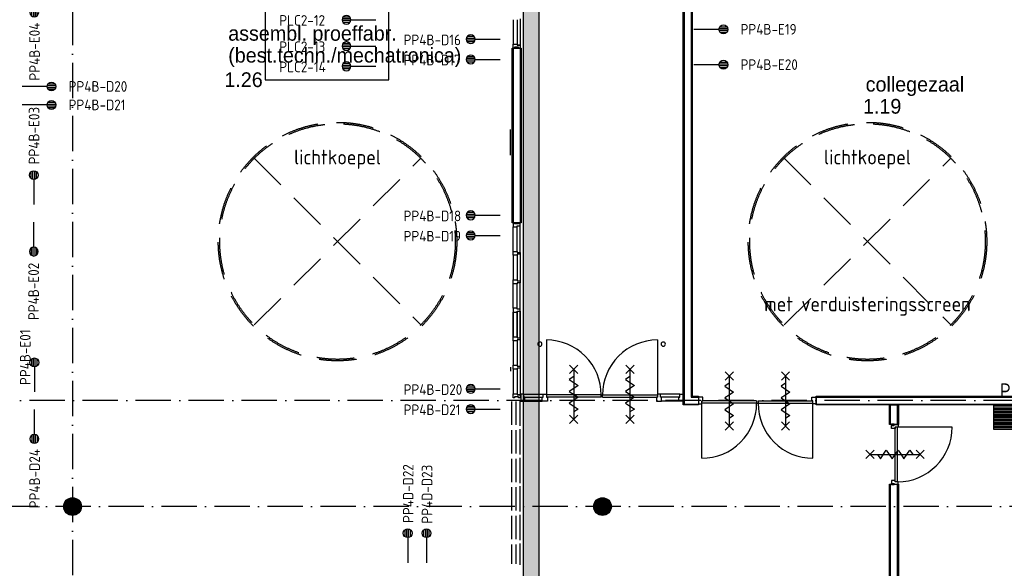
# Model space of a CAD drawing. Header units: millimetres. Extents: x 84333 to 240712, y -2244 to 84291.
# Tile 40 of 74: x 147121 to 163841, y 47727 to 57044. Entities that reach past the tile are written whole.
import ezdxf
from ezdxf.enums import TextEntityAlignment as Align

# ---------------------------------------------------------------- set-up
doc = ezdxf.new("R2010")
doc.units = ezdxf.units.MM
doc.header["$LTSCALE"] = 100
doc.linetypes.add('DASHDOT', pattern=[9, 6, -1.5, 0, -1.5])
doc.linetypes.add('HIDDEN', pattern=[9.525, 6.35, -3.175])
doc.layers.get('0').update_dxf_attribs({"linetype": 'CONTINUOUS'})
for name, color, linetype in [('AFDELING', 4, 'CONTINUOUS'), ('AL$1----_TEKST', 7, 'CONTINUOUS'), ('AL$2----_RENVOOI', 7, 'CONTINUOUS'), ('AL$7----_STRAMIEN', 1, 'DASHDOT'), ('AL22----_BINNENWAND', 7, 'CONTINUOUS'), ('AL27----_DAKEN', 7, 'CONTINUOUS'), ('AL28----_KONSTRUKTIE', 3, 'CONTINUOUS'), ('AL32----_BINNENKOZ', 7, 'CONTINUOUS'), ('AL32----_DRAAIR', 7, 'CONTINUOUS'), ('AL37----_DAKOPENING', 7, 'HIDDEN'), ('AL65----_BEVEILIGING', 7, 'CONTINUOUS'), ('ALXAA---_GEWBETON', 12, 'CONTINUOUS'), ('BOUW', 8, 'CONTINUOUS'), ('EB6441--_ATTRIB', 2, 'CONTINUOUS'), ('EL6441--_DATACOM', 3, 'CONTINUOUS'), ('KABELGGOOT1', 8, 'CONTINUOUS')]:
    doc.layers.add(name, color=color, linetype=linetype)
doc.styles.add('1_8', font='ISO', dxfattribs={"height": 1.8})
doc.styles.add('3_5', font='iso', dxfattribs={"height": 3.5})
doc.styles.add('BURO-025', font='BUROFONT.shx', dxfattribs={"height": 250})
doc.styles.add('NORATT', font='iso.shx')
doc.styles.get("Standard").update_dxf_attribs({"font": 'iso.shx'})
doc.styles.add('TECHNIC', font='technic_.ttf')

# ---------------------------------------------------------------- blocks, each defined once
blk = doc.blocks.new('ES4X2')
for p, q in [((-0.45, 1.4), (-0.45, 2.6)), ((-0.15, 1.27), (-0.15, 2.73)), ((0.15, 1.27), (0.15, 2.73)), ((0.45, 1.4), (0.45, 2.6)), ((0, 1.25), (0, -3))]:
    blk.add_line(p, q)
blk.add_circle((0, 2), 0.75)
at = {"style": '1_8', "flags": 8}
for tag, p in [('NUMMER', (1.25, 3.5)), ('CODE', (-1.25, 3.5))]:
    blk.add_attdef(tag, text='', height=1.8, rotation=90, dxfattribs=at).set_placement(p, align=Align.MIDDLE_LEFT)
blk.add_attdef('M_CODE', text='', height=1.8, dxfattribs=at).set_placement((0, 0), align=Align.MIDDLE_CENTER)
blk = doc.blocks.new('ES111261')
for p, q in [((-5, 1.75), (5, 1.75)), ((-5, 1.5), (5, 1.5)), ((-5, 1.25), (5, 1.25)), ((-5, 1), (5, 1)), ((-5, 0.75), (5, 0.75)), ((-5, 0.5), (5, 0.5)), ((-5, 0.25), (5, 0.25)), ((-5, 0), (5, 0)), ((-5, -0.25), (5, -0.25)), ((-5, -0.5), (5, -0.5)), ((-5, -0.75), (5, -0.75)), ((-5, -1), (5, -1)), ((-5, -1.25), (5, -1.25)), ((-5, -1.5), (5, -1.5)), ((-5, -1.75), (5, -1.75)), ((-5, -2), (5, -2))]:
    blk.add_line(p, q)
blk.add_lwpolyline([(-5, -2), (5, -2), (5, 2), (-5, 2)], close=True)
for tag, height, style, flags, p in [('GROEPI', 1.8, '1_8', 9, (0, 9.5)), ('GROEP', 1.8, '1_8', 8, (0, 7.5)), ('CODE', 3.5, '3_5', 8, (0, 4.5)), ('M_CODE', 1.8, '1_8', 9, (0, 0)), ('KAST', 1.8, '1_8', 9, (0, -3.5)), ('VERMOGEN', 1.8, '1_8', 9, (0, -5.5)), ('DOEL', 1.8, '1_8', 9, (0, -7.5)), ('VERMOGENI', 1.8, '1_8', 9, (0, -9.5)), ('DOELI', 1.8, '1_8', 9, (0, -11.5))]:
    blk.add_attdef(tag, text='', height=height, dxfattribs=dict(style=style, flags=flags)).set_placement(p, align=Align.MIDDLE_CENTER)
at = {"style": '1_8', "flags": 9}
blk.add_attdef('RUIMTE', text='', height=1.8, dxfattribs=at).set_placement((0, -9.5), align=Align.MIDDLE)
blk = doc.blocks.new('A$C13e6995e')
at = {"layer": 'KABELGGOOT1'}
h = blk.add_hatch(dxfattribs=at)
h.set_pattern_fill('DOTS', color=256, scale=40, style=0)
h.set_pattern_definition([(8e-14, (39793.956, 199192.7), (31.75, 63.5), [0, -63.5])])
h.paths.add_polyline_path([(71609, 68494), (71339, 68494), (71339, 38316), (71609, 38316)])
at = {"layer": 'AL$2----_RENVOOI', "color": 8, "linetype": 'Continuous'}
for centre, start, end in [((71621, 53778), 0, 180), ((71621, 53778), 180, 0), ((73716, 53778), 0, 180), ((73716, 53778), 180, 0)]:
    blk.add_arc(centre, 36, start, end, dxfattribs=at)
at = {"layer": 'AL$7----_STRAMIEN', "color": 1}
for p, q in [((152664, 52820), (49978, 52820)), ((152204, 51020), (4612, 51020))]:
    blk.add_line(p, q, dxfattribs=at)
blk.add_lwpolyline([(63685, 79257), (63685, 40820)], dxfattribs=at)
at = {"layer": 'AL22----_BINNENWAND', "color": 8}
for p, q in [((74056, 52745), (74056, 65999)), ((74206, 65999), (74206, 53005)), ((71152, 55837), (71152, 58805)), ((71152, 58805), (71302, 58805)), ((71302, 58805), (71302, 55837)), ((71302, 55837), (71152, 55837)), ((74206, 53005), (74206, 52895)), ((74206, 52895), (74316, 52895)), ((74316, 52895), (74316, 52745)), ((76313, 52895), (89145, 52895)), ((76313, 52745), (76313, 52895)), ((74316, 52745), (74056, 52745)), ((89145, 52745), (76313, 52745)), ((77560, 52412), (77560, 52745)), ((77560, 52745), (77710, 52745)), ((77710, 52745), (77710, 52412)), ((77710, 52412), (77560, 52412)), ((77560, 46095), (77560, 51398)), ((77560, 51398), (77710, 51398)), ((77710, 51398), (77710, 47907))]:
    blk.add_line(p, q, dxfattribs=at)
at = {"layer": 'AL22----_BINNENWAND', "color": 8, "linetype": 'Continuous'}
for p, q in [((74071, 65999), (74071, 52760)), ((74191, 65999), (74191, 53005)), ((71167, 58805), (71167, 55837)), ((71287, 58805), (71287, 55837)), ((74191, 53005), (74191, 52880)), ((74191, 52880), (74316, 52880)), ((76313, 52880), (89145, 52880)), ((74071, 52760), (74316, 52760)), ((76313, 52760), (89145, 52760)), ((77575, 52412), (77575, 52745)), ((77695, 52412), (77695, 52745)), ((77575, 46110), (77575, 51398)), ((77695, 47907), (77695, 51398))]:
    blk.add_line(p, q, dxfattribs=at)
at = {"layer": 'AL27----_DAKEN', "color": 8, "linetype": 'HIDDEN'}
for p, q in [((66771, 56934), (69599, 54106)), ((66771, 54106), (69599, 56934))]:
    blk.add_line(p, q, dxfattribs=at)
at = {"layer": 'AL28----_KONSTRUKTIE', "color": 8}
for centre in [(63685, 51020), (72685, 51020)]:
    blk.add_circle(centre, 150, dxfattribs=at)
at = {"layer": 'AL32----_BINNENKOZ', "color": 8}
for p, q in [((71170, 59288), (71170, 58872)), ((71233, 59288), (71233, 58872)), ((71284, 59305), (71284, 58855)), ((71170, 58805), (71170, 58872)), ((71170, 58872), (71233, 58872)), ((71233, 58872), (71233, 58855)), ((71192, 58805), (71170, 58805)), ((71259, 58821), (71192, 58821)), ((71192, 58821), (71192, 58805)), ((71284, 58855), (71233, 58855)), ((71233, 58855), (71284, 58855)), ((71259, 58805), (71259, 58821)), ((71284, 58805), (71259, 58805)), ((71284, 58855), (71284, 58805)), ((71192, 55837), (71170, 55837)), ((71170, 55837), (71170, 55770)), ((71170, 55354), (71170, 55770)), ((71170, 55354), (71170, 55770)), ((71170, 55770), (71233, 55770)), ((71192, 55821), (71192, 55837)), ((71259, 55821), (71192, 55821)), ((71233, 55770), (71233, 55787)), ((71233, 55787), (71284, 55787)), ((71233, 55354), (71233, 55770)), ((71284, 55837), (71259, 55837)), ((71259, 55837), (71259, 55821)), ((71284, 55787), (71284, 55837)), ((71284, 55337), (71284, 55787)), ((71170, 55287), (71170, 55354)), ((71170, 55354), (71233, 55354)), ((71233, 55354), (71233, 55337)), ((71170, 55287), (71170, 54870)), ((71233, 55287), (71170, 55287)), ((71170, 55287), (71170, 54870)), ((71233, 55337), (71284, 55337)), ((71284, 55304), (71233, 55304)), ((71233, 55304), (71233, 55287)), ((71233, 55287), (71233, 54870)), ((71284, 55337), (71284, 55304)), ((71284, 55304), (71284, 54853)), ((71170, 54803), (71170, 54870)), ((71170, 54870), (71233, 54870)), ((71233, 54870), (71233, 54853)), ((71233, 54853), (71284, 54853)), ((71284, 54853), (71284, 54820)), ((71170, 54387), (71170, 54803)), ((71233, 54803), (71170, 54803)), ((71170, 54387), (71170, 54803)), ((71284, 54820), (71233, 54820)), ((71233, 54820), (71233, 54803)), ((71233, 54387), (71233, 54803)), ((71284, 54370), (71284, 54820)), ((71233, 54387), (71170, 54387)), ((71170, 54387), (71170, 54320)), ((71233, 54370), (71233, 54387)), ((71284, 54370), (71233, 54370)), ((71284, 54337), (71284, 54370)), ((71170, 54320), (71170, 53903)), ((71170, 53903), (71170, 54320)), ((71170, 54320), (71170, 53903)), ((71170, 54320), (71233, 54320)), ((71170, 53903), (71170, 54320)), ((71233, 54320), (71233, 54337)), ((71233, 54337), (71284, 54337)), ((71233, 54320), (71233, 53903)), ((71233, 53903), (71233, 54320)), ((71284, 54337), (71284, 53886)), ((71284, 53886), (71284, 54337)), ((71170, 53836), (71170, 53903)), ((71170, 53903), (71233, 53903)), ((71233, 53903), (71233, 53886)), ((71233, 53886), (71284, 53886)), ((71284, 53853), (71233, 53853)), ((71233, 53853), (71233, 53836)), ((71284, 53886), (71284, 53853)), ((71284, 53853), (71284, 53403)), ((71170, 53836), (71170, 53420)), ((71233, 53836), (71170, 53836)), ((71170, 53836), (71170, 53420)), ((71233, 53836), (71233, 53420)), ((71170, 53353), (71170, 53420)), ((71170, 53420), (71233, 53420)), ((71233, 53353), (71170, 53353)), ((71170, 53352), (71170, 52936)), ((71233, 53420), (71233, 53403)), ((71233, 53403), (71284, 53403)), ((71284, 53370), (71233, 53370)), ((71233, 53370), (71233, 53353)), ((71233, 53352), (71233, 52936)), ((71284, 53403), (71284, 53370)), ((71284, 53369), (71284, 52919)), ((71170, 52869), (71170, 52936)), ((71170, 52936), (71233, 52936)), ((71192, 52869), (71170, 52869)), ((71259, 52885), (71192, 52885)), ((71192, 52885), (71192, 52869)), ((71233, 52936), (71233, 52919)), ((71284, 52919), (71233, 52919)), ((71233, 52919), (71284, 52919)), ((71259, 52869), (71259, 52885)), ((71284, 52869), (71259, 52869)), ((71284, 52919), (71284, 52869)), ((71299, 52926), (71299, 52812)), ((71349, 52926), (71299, 52926)), ((71349, 52926), (71675, 52926)), ((71349, 52875), (71349, 52926)), ((71366, 52875), (71349, 52875)), ((71366, 52875), (71658, 52875)), ((71366, 52812), (71366, 52875)), ((71658, 52812), (71658, 52875)), ((71658, 52875), (71675, 52875)), ((71675, 52926), (71731, 52926)), ((71675, 52875), (71675, 52926)), ((71675, 52926), (71731, 52926)), ((71731, 52926), (71731, 52875)), ((72661, 52915), (71731, 52915)), ((71731, 52875), (71748, 52875)), ((72661, 52875), (71731, 52875)), ((71748, 52875), (71748, 52812)), ((72661, 52875), (72661, 52915)), ((72661, 52915), (72686, 52915)), ((72686, 52875), (72686, 52915)), ((72686, 52915), (73616, 52915)), ((72686, 52875), (73616, 52875)), ((73616, 52875), (73599, 52875)), ((73599, 52875), (73599, 52812)), ((73672, 52926), (73616, 52926)), ((73616, 52926), (73616, 52875)), ((73672, 52926), (73616, 52926)), ((73999, 52926), (73672, 52926)), ((73672, 52875), (73672, 52926)), ((73689, 52875), (73672, 52875)), ((73982, 52875), (73689, 52875)), ((73689, 52812), (73689, 52875)), ((73982, 52812), (73982, 52875)), ((73982, 52875), (73999, 52875)), ((73999, 52875), (73999, 52926)), ((73999, 52926), (74049, 52926)), ((74049, 52926), (74049, 52812)), ((74389, 52877), (74316, 52877)), ((74316, 52877), (74316, 52814)), ((74389, 52814), (74389, 52877)), ((76240, 52814), (76240, 52877)), ((76240, 52877), (76313, 52877)), ((76313, 52877), (76313, 52814)), ((71145, 52407), (71145, 52802)), ((71217, 52407), (71217, 52802)), ((71284, 52390), (71284, 52819)), ((71299, 52812), (71366, 52812)), ((71366, 52812), (71658, 52812)), ((71748, 52812), (71658, 52812)), ((73599, 52812), (73689, 52812)), ((73982, 52812), (73689, 52812)), ((74049, 52812), (73982, 52812)), ((74316, 52814), (74316, 52814)), ((74316, 52814), (74316, 52763)), ((74316, 52763), (74372, 52763)), ((74316, 52763), (74372, 52763)), ((75302, 52814), (74372, 52814)), ((74372, 52763), (74372, 52814)), ((74372, 52814), (74389, 52814)), ((75302, 52774), (74372, 52774)), ((75302, 52814), (75302, 52774)), ((75302, 52774), (75327, 52774)), ((75327, 52814), (75327, 52774)), ((75327, 52814), (76257, 52814)), ((75327, 52774), (76257, 52774)), ((76257, 52814), (76240, 52814)), ((76257, 52763), (76257, 52814)), ((76313, 52763), (76257, 52763)), ((76313, 52763), (76257, 52763)), ((76313, 52814), (76313, 52814)), ((76313, 52814), (76313, 52763)), ((77635, 52420), (77591, 52420)), ((77591, 52420), (77591, 52397)), ((77591, 52345), (77591, 52397)), ((77591, 52397), (77635, 52397)), ((77654, 52345), (77591, 52345)), ((77635, 52397), (77635, 52420)), ((77635, 52397), (77635, 52412)), ((77635, 52412), (77705, 52412)), ((77654, 51440), (77654, 52370)), ((77705, 52370), (77654, 52370)), ((77654, 52370), (77654, 52345)), ((77694, 51440), (77694, 52370)), ((78624, 52370), (77694, 52370)), ((77705, 52412), (77705, 52370)), ((71145, 51922), (71145, 52317)), ((71217, 51922), (71217, 52317)), ((71284, 51905), (71284, 52334)), ((71284, 51420), (71284, 51849)), ((71145, 51437), (71145, 51832)), ((71217, 51437), (71217, 51832)), ((71145, 50952), (71145, 51347)), ((71217, 50952), (71217, 51347)), ((71284, 50935), (71284, 51364)), ((77654, 51465), (77591, 51465)), ((77591, 51465), (77591, 51413)), ((77591, 51390), (77591, 51413)), ((77591, 51413), (77635, 51413)), ((77635, 51390), (77591, 51390)), ((77635, 51413), (77635, 51390)), ((77635, 51413), (77635, 51398)), ((77635, 51398), (77705, 51398)), ((77654, 51440), (77654, 51465)), ((77705, 51440), (77654, 51440)), ((77705, 51398), (77705, 51440)), ((71145, 50467), (71145, 50862)), ((71217, 50467), (71217, 50862)), ((71284, 50450), (71284, 50879)), ((71145, 50045), (71145, 50377)), ((71217, 50045), (71217, 50377)), ((71284, 50028), (71284, 50394))]:
    blk.add_line(p, q, dxfattribs=at)
blk.add_arc((77694, 52370), 930, 270, 0, dxfattribs=at)
at = {"layer": 'AL32----_DRAAIR', "color": 8}
for p, q in [((71731, 53849), (71731, 52915)), ((73616, 53849), (73616, 52915)), ((74372, 51840), (74372, 52774)), ((76257, 51840), (76257, 52774))]:
    blk.add_line(p, q, dxfattribs=at)
for centre, start, end in [((71731, 52918), 359.7902, 89.9639), ((73617, 52918), 90.0361, 180.2098), ((74371, 52771), 270.0361, 0.2098), ((76258, 52771), 179.7902, 269.9639)]:
    blk.add_arc(centre, 931, start, end, dxfattribs=at)
at = {"layer": 'AL37----_DAKOPENING', "color": 8, "linetype": 'HIDDEN'}
for p, q in [((66771, 54106), (69599, 56934)), ((66771, 56934), (69599, 54106)), ((75771, 54106), (78599, 56934)), ((75771, 56934), (78599, 54106))]:
    blk.add_line(p, q, dxfattribs=at)
at = {"layer": 'AL37----_DAKOPENING', "color": 8}
for centre, radius in [((68185, 55520), 2025), ((68185, 55520), 2000), ((77185, 55520), 2025), ((77185, 55520), 2000)]:
    blk.add_circle(centre, radius, dxfattribs=at)
at = {"layer": 'AL65----_BEVEILIGING', "color": 8, "linetype": 'Continuous'}
for points in [[(72126, 53421), (72266, 53281)], [(72266, 53421), (72126, 53281)], [(72196, 53351), (72196, 52501)], [(73081, 53421), (73221, 53281)], [(73221, 53421), (73081, 53281)], [(73151, 53351), (73151, 52501)], [(72196, 53226), (72121, 53176), (72271, 53076), (72196, 53026)], [(73151, 53226), (73076, 53176), (73226, 53076), (73151, 53026)], [(74767, 53309), (74907, 53169)], [(74907, 53309), (74767, 53169)], [(74837, 53239), (74837, 52389)], [(75722, 53309), (75862, 53169)], [(75862, 53309), (75722, 53169)], [(75792, 53239), (75792, 52389)], [(72196, 53026), (72121, 52976), (72271, 52876), (72196, 52826)], [(73151, 53026), (73076, 52976), (73226, 52876), (73151, 52826)], [(74837, 53114), (74762, 53064), (74912, 52964), (74837, 52914)], [(75792, 53114), (75717, 53064), (75867, 52964), (75792, 52914)], [(74837, 52914), (74762, 52864), (74912, 52764), (74837, 52714)], [(75792, 52914), (75717, 52864), (75867, 52764), (75792, 52714)], [(72196, 52826), (72121, 52776), (72271, 52676), (72196, 52626)], [(73151, 52826), (73076, 52776), (73226, 52676), (73151, 52626)], [(74837, 52714), (74762, 52664), (74912, 52564), (74837, 52514)], [(75792, 52714), (75717, 52664), (75867, 52564), (75792, 52514)], [(72126, 52571), (72266, 52431)], [(72266, 52571), (72126, 52431)], [(73081, 52571), (73221, 52431)], [(73221, 52571), (73081, 52431)], [(74767, 52459), (74907, 52319)], [(74907, 52459), (74767, 52319)], [(75722, 52459), (75862, 52319)], [(75862, 52459), (75722, 52319)], [(77159, 51835), (77299, 51975)], [(77159, 51975), (77299, 51835)], [(77229, 51905), (78079, 51905)], [(77354, 51905), (77404, 51830), (77504, 51980), (77554, 51905)], [(77554, 51905), (77604, 51830), (77704, 51980), (77754, 51905)], [(77754, 51905), (77804, 51830), (77904, 51980), (77954, 51905)], [(78009, 51835), (78149, 51975)], [(78009, 51975), (78149, 51835)]]:
    blk.add_lwpolyline(points, dxfattribs=at)
at = {"layer": 'ALXAA---_GEWBETON', "color": 8}
for p, q in [((63665, 50871), (63665, 51169)), ((63685, 50870), (63685, 51170)), ((63705, 50871), (63705, 51169)), ((72665, 50871), (72665, 51169)), ((72685, 50870), (72685, 51170)), ((72705, 50871), (72705, 51169)), ((63545, 50966), (63545, 51074)), ((63565, 50930), (63565, 51110)), ((63585, 50908), (63585, 51132)), ((63605, 50893), (63605, 51147)), ((63625, 50883), (63625, 51158)), ((63645, 50875), (63645, 51165)), ((63725, 50875), (63725, 51165)), ((63745, 50883), (63745, 51158)), ((63765, 50893), (63765, 51147)), ((63785, 50908), (63785, 51132)), ((63805, 50930), (63805, 51110)), ((63825, 50966), (63825, 51074)), ((72545, 50966), (72545, 51074)), ((72565, 50930), (72565, 51110)), ((72585, 50908), (72585, 51132)), ((72605, 50893), (72605, 51147)), ((72625, 50883), (72625, 51158)), ((72645, 50875), (72645, 51165)), ((72725, 50875), (72725, 51165)), ((72745, 50883), (72745, 51158)), ((72765, 50893), (72765, 51147)), ((72785, 50908), (72785, 51132)), ((72805, 50930), (72805, 51110)), ((72825, 50966), (72825, 51074))]:
    blk.add_line(p, q, dxfattribs=at)
at = {"layer": 'KABELGGOOT1'}
for p, q in [((71339, 68870, 3650), (71339, 38306, 3650)), ((71609, 38306, 3650), (71609, 68525, 3650)), ((71124, 56987), (71124, 57423)), ((71124, 53387), (71124, 53322))]:
    blk.add_line(p, q, dxfattribs=at)
at = {"layer": 'AFDELING', "color": 8, "style": 'TECHNIC'}
for p in [(92219, 54468), (58038, 41625), (88108, 41444)]:
    blk.add_attdef('VIDE', text='', height=500, dxfattribs=at).set_placement(p, align=Align.CENTER)
blk.add_attdef('VIDE', text='', height=500, rotation=90, dxfattribs=at).set_placement((75129, 25766), align=Align.CENTER)
at = {"layer": 'AL$1----_TEKST', "color": 8}
for s, p in [('lichtkoepel', (68185, 56830)), ('lichtkoepel', (77185, 56830)), ('met verduisteringsscreen', (77185, 54336))]:
    blk.add_text(s, height=250, dxfattribs=at).set_placement(p, align=Align.CENTER)
at = {"layer": 'BOUW', "style": 'BURO-025'}
for s, p in [('assembl. proeffabr.', (66329, 58931)), ('(best.techn./mechatronica)', (66329, 58560)), ('1.26', (66264, 58144)), ('collegezaal', (77154, 58067)), ('1.19', (77109, 57692))]:
    blk.add_text(s, height=250, dxfattribs=at).set_placement(p)

msp = doc.modelspace()

# ---------------------------------------------------------------- linework, layer by layer
at = {"layer": 'EL6441--_DATACOM'}
msp.add_lwpolyline([(153390, 56020), (153390, 58480), (151290, 58480), (151290, 56020)], close=True, dxfattribs=at)

# ---------------------------------------------------------------- block references
msp.add_blockref('A$C13e6995e', (84333, -2244), dxfattribs=at)
ref = msp.add_blockref('ES4X2', (147368, 57366), dxfattribs=dict(at, xscale=-100.0000000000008, yscale=100, zscale=100, rotation=180.0004147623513))
ref.add_attrib('CODE', 'PP4B-E04', dxfattribs={"layer": 'EB6441--_ATTRIB', "color": 1, "height": 180, "rotation": 90.0002, "style": '1_8', "flags": 8}).set_placement((147373, 56994), align=Align.MIDDLE_RIGHT)
ref = msp.add_blockref('ES4X2', (152869, 57043), dxfattribs=dict(at, xscale=-100.0000000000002, yscale=100, zscale=100, rotation=89.9997926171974))
ref.add_attrib('NUMMER', 'PLC2-12', dxfattribs={"layer": 'EB6441--_ATTRIB', "color": 1, "height": 180, "rotation": 359.9998, "style": 'NORATT', "flags": 8}).set_placement((151529, 57032), align=Align.MIDDLE_LEFT)
ref = msp.add_blockref('ES4X2', (158871, 56880), dxfattribs=dict(at, xscale=100, yscale=100, zscale=100, rotation=270.0002073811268))
ref.add_attrib('CODE', 'PP4B-E19', dxfattribs={"layer": 'EB6441--_ATTRIB', "color": 1, "height": 180, "style": '1_8', "flags": 8}).set_placement((159362, 56881), align=Align.MIDDLE_LEFT)
ref = msp.add_blockref('ES4X2', (154980, 56712), dxfattribs=dict(at, xscale=-100.0000000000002, yscale=100, zscale=100, rotation=89.9997926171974))
ref.add_attrib('NUMMER', 'PP4B-D16', dxfattribs={"layer": 'EB6441--_ATTRIB', "color": 1, "height": 180, "rotation": 359.9998, "style": 'NORATT', "flags": 8}).set_placement((153640, 56701), align=Align.MIDDLE_LEFT)
ref = msp.add_blockref('ES4X2', (152869, 56596), dxfattribs=dict(at, xscale=-100.0000000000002, yscale=100, zscale=100, rotation=89.9997926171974))
ref.add_attrib('NUMMER', 'PLC2-13', dxfattribs={"layer": 'EB6441--_ATTRIB', "color": 1, "height": 180, "rotation": 359.9998, "style": 'NORATT', "flags": 8}).set_placement((151529, 56585), align=Align.MIDDLE_LEFT)
ref = msp.add_blockref('ES4X2', (154980, 56369), dxfattribs=dict(at, xscale=-100.0000000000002, yscale=100, zscale=100, rotation=89.9997926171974))
ref.add_attrib('NUMMER', 'PP4B-D17', dxfattribs={"layer": 'EB6441--_ATTRIB', "color": 1, "height": 180, "rotation": 359.9998, "style": 'NORATT', "flags": 8}).set_placement((153640, 56358), align=Align.MIDDLE_LEFT)
ref = msp.add_blockref('ES4X2', (158871, 56280), dxfattribs=dict(at, xscale=100, yscale=100, zscale=100, rotation=270.0002073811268))
ref.add_attrib('CODE', 'PP4B-E20', dxfattribs={"layer": 'EB6441--_ATTRIB', "color": 1, "height": 180, "style": '1_8', "flags": 8}).set_placement((159362, 56281), align=Align.MIDDLE_LEFT)
ref = msp.add_blockref('ES4X2', (152869, 56253), dxfattribs=dict(at, xscale=-100.0000000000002, yscale=100, zscale=100, rotation=89.9997926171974))
ref.add_attrib('NUMMER', 'PLC2-14', dxfattribs={"layer": 'EB6441--_ATTRIB', "color": 1, "height": 180, "rotation": 359.9998, "style": 'NORATT', "flags": 8}).set_placement((151529, 56242), align=Align.MIDDLE_LEFT)
ref = msp.add_blockref('ES4X2', (147460, 55910), dxfattribs=dict(at, xscale=100.0000000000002, yscale=100.0000000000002, zscale=100.0000000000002, rotation=270.0002073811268))
ref.add_attrib('CODE', 'PP4B-D20', dxfattribs={"layer": 'EB6441--_ATTRIB', "color": 1, "height": 180, "style": '1_8', "flags": 8}).set_placement((147951, 55911), align=Align.MIDDLE_LEFT)
ref = msp.add_blockref('ES4X2', (147460, 55596), dxfattribs=dict(at, xscale=100.0000000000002, yscale=100.0000000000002, zscale=100.0000000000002, rotation=270.0002073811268))
ref.add_attrib('CODE', 'PP4B-D21', dxfattribs={"layer": 'EB6441--_ATTRIB', "color": 1, "height": 180, "style": '1_8', "flags": 8}).set_placement((147951, 55597), align=Align.MIDDLE_LEFT)
ref = msp.add_blockref('ES4X2', (147360, 54205), dxfattribs=dict(at, xscale=100, yscale=100, zscale=100))
ref.add_attrib('CODE', 'PP4B-E03', dxfattribs={"layer": 'EB6441--_ATTRIB', "color": 1, "height": 180, "rotation": 90.0002, "style": '1_8', "flags": 8}).set_placement((147365, 54587), align=Align.MIDDLE_LEFT)
ref = msp.add_blockref('ES4X2', (154980, 53722), dxfattribs=dict(at, xscale=-100.0000000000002, yscale=100, zscale=100, rotation=89.9997926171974))
ref.add_attrib('NUMMER', 'PP4B-D18', dxfattribs={"layer": 'EB6441--_ATTRIB', "color": 1, "height": 180, "rotation": 359.9998, "style": 'NORATT', "flags": 8}).set_placement((153640, 53711), align=Align.MIDDLE_LEFT)
ref = msp.add_blockref('ES4X2', (147360, 53306), dxfattribs=dict(at, xscale=-100.0000000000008, yscale=100, zscale=100, rotation=180.0004147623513))
ref.add_attrib('CODE', 'PP4B-E02', dxfattribs={"layer": 'EB6441--_ATTRIB', "color": 1, "height": 180, "rotation": 90.0002, "style": '1_8', "flags": 8}).set_placement((147357, 52916), align=Align.MIDDLE_RIGHT)
ref = msp.add_blockref('ES4X2', (154980, 53379), dxfattribs=dict(at, xscale=-100.0000000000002, yscale=100, zscale=100, rotation=89.9997926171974))
ref.add_attrib('NUMMER', 'PP4B-D19', dxfattribs={"layer": 'EB6441--_ATTRIB', "color": 1, "height": 180, "rotation": 359.9998, "style": 'NORATT', "flags": 8}).set_placement((153640, 53368), align=Align.MIDDLE_LEFT)
ref = msp.add_blockref('ES4X2', (147370, 51024), dxfattribs=dict(at, xscale=100, yscale=100, zscale=100))
ref.add_attrib('CODE', 'PP4B-E01', dxfattribs={"layer": 'EB6441--_ATTRIB', "color": 1, "height": 180, "rotation": 90.0002, "style": '1_8', "flags": 8}).set_placement((147215, 50840), align=Align.MIDDLE_LEFT)
ref = msp.add_blockref('ES4X2', (154980, 50774), dxfattribs=dict(at, xscale=-100.0000000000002, yscale=100, zscale=100, rotation=89.9997926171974))
ref.add_attrib('NUMMER', 'PP4B-D20', dxfattribs={"layer": 'EB6441--_ATTRIB', "color": 1, "height": 180, "rotation": 359.9998, "style": 'NORATT', "flags": 8}).set_placement((153640, 50763), align=Align.MIDDLE_LEFT)
ref = msp.add_blockref('ES111261', (164155, 50292), dxfattribs=dict(at, xscale=100, yscale=100, zscale=100))
ref.add_attrib('CODE', 'PABX', dxfattribs={"layer": 'EB6441--_ATTRIB', "color": 10, "height": 250, "style": '3_5', "flags": 8}).set_placement((164155, 50742), align=Align.MIDDLE_CENTER)
ref = msp.add_blockref('ES4X2', (154980, 50431), dxfattribs=dict(at, xscale=-100.0000000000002, yscale=100, zscale=100, rotation=89.9997926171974))
ref.add_attrib('NUMMER', 'PP4B-D21', dxfattribs={"layer": 'EB6441--_ATTRIB', "color": 1, "height": 180, "rotation": 359.9998, "style": 'NORATT', "flags": 8}).set_placement((153640, 50420), align=Align.MIDDLE_LEFT)
ref = msp.add_blockref('ES4X2', (147370, 50125), dxfattribs=dict(at, xscale=-100.0000000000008, yscale=100, zscale=100, rotation=180.0004147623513))
ref.add_attrib('CODE', 'PP4B-D24', dxfattribs={"layer": 'EB6441--_ATTRIB', "color": 1, "height": 180, "rotation": 90.0002, "style": '1_8', "flags": 8}).set_placement((147374, 49753), align=Align.MIDDLE_RIGHT)
ref = msp.add_blockref('ES4X2', (153710, 48123), dxfattribs=dict(at, xscale=100, yscale=100, zscale=100, rotation=359.9999999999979))
ref.add_attrib('CODE', 'PP4D-D22', dxfattribs={"layer": 'EB6441--_ATTRIB', "color": 1, "height": 180, "rotation": 90.0002, "style": '1_8', "flags": 8}).set_placement((153718, 48498), align=Align.MIDDLE_LEFT)
ref = msp.add_blockref('ES4X2', (154030, 48123), dxfattribs=dict(at, xscale=100, yscale=100, zscale=100, rotation=359.9999999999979))
ref.add_attrib('CODE', 'PP4D-D23', dxfattribs={"layer": 'EB6441--_ATTRIB', "color": 1, "height": 180, "rotation": 90.0002, "style": 'NORATT', "flags": 8}).set_placement((154038, 48485), align=Align.MIDDLE_LEFT)

doc.saveas('drawing.dxf')
